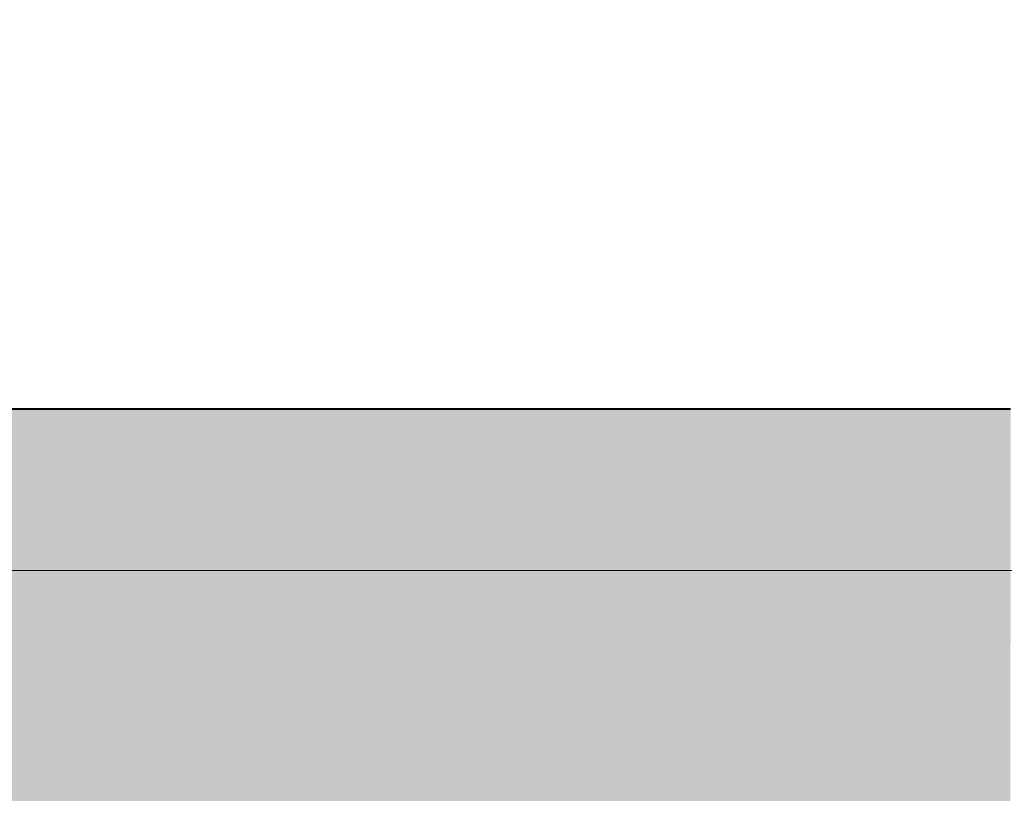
# Model space of a CAD drawing. Header units: millimetres. Extents: x -28017 to 3863, y -4271 to 20239.
# Tile 89 of 105: x -3962 to -3048, y 844 to 1562. Entities that reach past the tile are written whole.
import ezdxf

# ---------------------------------------------------------------- set-up
doc = ezdxf.new("R2010")
doc.units = ezdxf.units.MM
doc.header["$MEASUREMENT"] = 0
for name, color, linetype in [('5._POHLED ZÁPADNÍ_2_Konstrukce - nosné', 7, 'Continuous'), ('5._POHLED ZÁPADNÍ_2_Nové_Zóny', 7, 'Continuous'), ('5._POHLED ZÁPADNÍ_2_Výplně – Řezové', 7, 'Continuous')]:
    doc.layers.add(name, color=color, linetype=linetype)

msp = doc.modelspace()

# ---------------------------------------------------------------- hatches: boundary and pattern name
at = {"layer": '5._POHLED ZÁPADNÍ_2_Výplně – Řezové', "linetype": 'Continuous', "lineweight": 13}
msp.add_hatch(color=254, dxfattribs=at).paths.add_polyline_path([(-4696.78, 1200.65), (-4679.92, 1085.65), (-4572.15, 350.63), (-3041.93, 350.39), (-3041.8, 1200.39)])

# ---------------------------------------------------------------- linework, layer by layer
at = {"layer": '5._POHLED ZÁPADNÍ_2_Konstrukce - nosné', "color": 7, "linetype": 'Continuous', "lineweight": 50, "flags": 128}
msp.add_lwpolyline([(-3041.8, 1200.39), (-4696.78, 1200.65)], dxfattribs=at)
at = {"layer": '5._POHLED ZÁPADNÍ_2_Nové_Zóny', "color": 1, "linetype": 'Continuous', "lineweight": 25, "flags": 128}
msp.add_lwpolyline([(-7316.47, 1051.05), (-1041.69, 1050.44), (-1041.69, 7304.21), (-7155.23, 7936.04)], close=True, dxfattribs=at)

doc.saveas('drawing.dxf')
